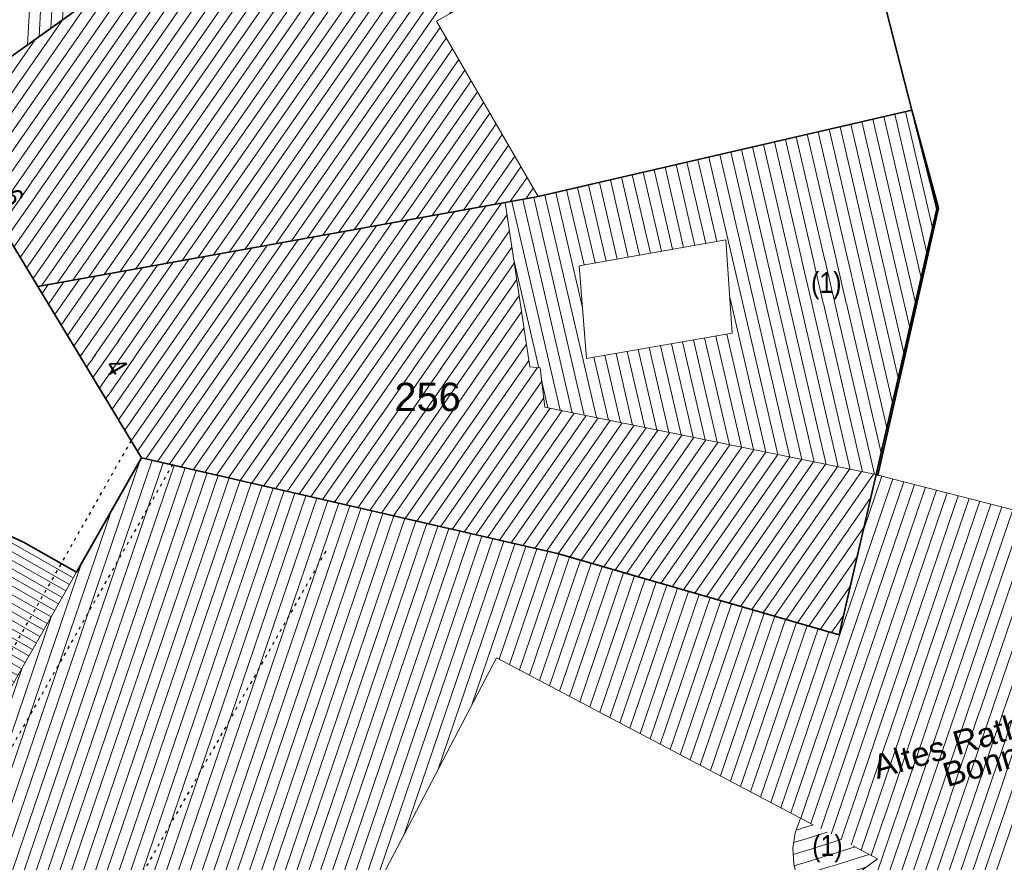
# Model space of a CAD drawing. Header units: metres. Extents: x 32365810 to 32367010, y 5620411 to 5622366.
# Tile 78 of 198: x 32366126 to 32366159, y 5622083 to 5622111. Entities that reach past the tile are written whole.
import ezdxf

# ---------------------------------------------------------------- set-up
doc = ezdxf.new("R2010")
doc.units = ezdxf.units.M
for name, pattern in [('1000.196', [0.225, 0.075, -0.15]), ('1600.1047', [0]), ('1600.1305', [0]), ('1600.2028', [0]), ('1600.2505', [0])]:
    doc.linetypes.add(name, pattern=pattern)
doc.layers.get('0').update_dxf_attribs({"color": 1, "linetype": 'CONTINUOUS'})
for name, color, linetype in [('Ebene 32', 7, 'CONTINUOUS'), ('EFB-_ Dachhöhen Bestandsgebäude (NHN)', 7, 'CONTINUOUS'), ('Flurstücke_Grenzpunkte', 11, 'CONTINUOUS'), ('Gebäude', 31, 'CONTINUOUS'), ('Lagebezeichnungen', 12, 'CONTINUOUS'), ('Siedlungsflächen - Bauwerke u. Einrichtungen', 51, 'CONTINUOUS')]:
    doc.layers.add(name, color=color, linetype=linetype)
doc.styles.add('Flurstücksnummer - K 10 700', font='Arial.ttf')
doc.styles.add('Hausnummern NRW', font='Arial.ttf', dxfattribs={"width": 0.85})
doc.styles.add('Sonstiger Text_ Bezeichnung - N 7 380', font='Arial.ttf')

# ---------------------------------------------------------------- blocks, each defined once
blk = doc.blocks.new('O1014')
at = {"layer": 'Flurstücke_Grenzpunkte', "color": 7, "linetype": '1600.2028', "lineweight": 35}
for p, q in [((32366154.074, 5622113.742), (32366155.543, 5622108.005)), ((32366155.543, 5622108.005), (32366156.436, 5622104.722)), ((32366156.436, 5622104.722), (32366154.412, 5622095.808)), ((32366129.813, 5622096.383), (32366127.638, 5622092.56)), ((32366143.708, 5622093.183), (32366129.813, 5622096.383)), ((32366154.354, 5622095.823), (32366153.246, 5622091.014)), ((32366154.412, 5622095.808), (32366154.354, 5622095.823)), ((32366125.872, 5622093.571), (32366125.485, 5622093.739)), ((32366127.638, 5622092.56), (32366125.872, 5622093.571)), ((32366153.12, 5622090.469), (32366143.708, 5622093.183)), ((32366153.246, 5622091.014), (32366153.12, 5622090.469))]:
    blk.add_line(p, q, dxfattribs=at)
blk = doc.blocks.new('O1226')
at = {"layer": 'Flurstücke_Grenzpunkte', "color": 7, "linetype": '1600.2028', "lineweight": 35}
blk.add_line((32366122.833, 5622107.919), (32366134.363, 5622116.166), dxfattribs=at)
blk = doc.blocks.new('O1826')
at = {"layer": 'Flurstücke_Grenzpunkte', "color": 7, "linetype": '1600.2028', "lineweight": 35}
for p, q in [((32366155.543, 5622108.005), (32366143.064, 5622105.114)), ((32366155.543, 5622108.005), (32366156.387, 5622104.71)), ((32366143.064, 5622105.114), (32366141.966, 5622104.916)), ((32366141.966, 5622104.916), (32366126.349, 5622102.108)), ((32366156.387, 5622104.71), (32366154.354, 5622095.823)), ((32366126.349, 5622102.108), (32366129.813, 5622096.383)), ((32366143.708, 5622093.183), (32366129.813, 5622096.383)), ((32366154.354, 5622095.823), (32366153.246, 5622091.014)), ((32366153.12, 5622090.469), (32366143.708, 5622093.183)), ((32366153.246, 5622091.014), (32366153.12, 5622090.469))]:
    blk.add_line(p, q, dxfattribs=at)
at = {"layer": 'Flurstücke_Grenzpunkte', "color": 7, "lineweight": 18, "insert": (32366139.369, 5622097.932), "char_height": 0.95, "attachment_point": 8, "line_spacing_factor": 0.69, "style": 'Flurstücksnummer - K 10 700', "bg_fill": 2}
blk.add_mtext('256', dxfattribs=at)
blk = doc.blocks.new('O1888')
at = {"layer": 'Flurstücke_Grenzpunkte', "color": 7, "linetype": '1600.2028', "lineweight": 35}
for p, q in [((32366122.833, 5622107.919), (32366134.363, 5622116.166)), ((32366154.074, 5622113.742), (32366155.543, 5622108.005)), ((32366122.833, 5622107.919), (32366126.349, 5622102.108)), ((32366155.543, 5622108.005), (32366143.064, 5622105.114)), ((32366143.064, 5622105.114), (32366141.966, 5622104.916)), ((32366141.966, 5622104.916), (32366126.349, 5622102.108))]:
    blk.add_line(p, q, dxfattribs=at)
blk = doc.blocks.new('O1938')
at = {"layer": 'Flurstücke_Grenzpunkte', "color": 7, "linetype": '1600.2028', "lineweight": 35}
for p, q in [((32366122.833, 5622107.919), (32366126.349, 5622102.108)), ((32366126.349, 5622102.108), (32366129.813, 5622096.383)), ((32366129.813, 5622096.383), (32366127.638, 5622092.56)), ((32366125.872, 5622093.571), (32366125.485, 5622093.739)), ((32366127.638, 5622092.56), (32366125.872, 5622093.571))]:
    blk.add_line(p, q, dxfattribs=at)
blk = doc.blocks.new('O2540')
at = {"layer": 'Gebäude', "color": 7, "linetype": '1600.2505', "lineweight": 18}
for p, q in [((32366155.543, 5622108.005), (32366143.064, 5622105.114)), ((32366156.387, 5622104.71), (32366155.543, 5622108.005)), ((32366143.064, 5622105.114), (32366141.966, 5622104.916)), ((32366141.966, 5622104.916), (32366142.781, 5622099.424)), ((32366154.354, 5622095.823), (32366156.387, 5622104.71)), ((32366149.338, 5622103.666), (32366144.43, 5622102.802)), ((32366149.545, 5622100.548), (32366149.338, 5622103.666)), ((32366144.43, 5622102.802), (32366144.678, 5622099.704)), ((32366144.678, 5622099.704), (32366149.545, 5622100.548)), ((32366142.781, 5622099.424), (32366143.129, 5622099.389)), ((32366143.129, 5622099.389), (32366143.285, 5622098.079)), ((32366143.285, 5622098.079), (32366154.354, 5622095.823))]:
    blk.add_line(p, q, dxfattribs=at)
at = {"layer": 'Ebene 32', "color": 7, "lineweight": 18, "insert": (32366152.689, 5622101.679), "char_height": 0.7, "attachment_point": 8, "line_spacing_factor": 0.69, "style": 'Hausnummern NRW', "bg_fill": 2}
blk.add_mtext('(1)', dxfattribs=at)
blk = doc.blocks.new('O2545')
at = {"layer": 'Gebäude', "color": 7, "linetype": '1600.2505', "lineweight": 18}
for p, q in [((32366129.813, 5622096.383), (32366127.638, 5622092.56)), ((32366143.708, 5622093.183), (32366129.813, 5622096.383)), ((32366154.354, 5622095.823), (32366153.246, 5622091.014)), ((32366154.412, 5622095.808), (32366154.354, 5622095.823)), ((32366161.21, 5622094.059), (32366154.412, 5622095.808)), ((32366153.12, 5622090.469), (32366143.708, 5622093.183)), ((32366127.638, 5622092.56), (32366119.024, 5622077.419)), ((32366153.246, 5622091.014), (32366153.12, 5622090.469)), ((32366141.671, 5622089.701), (32366136.611, 5622080.015)), ((32366151.826, 5622084.345), (32366141.671, 5622089.701)), ((32366154.398, 5622082.988), (32366151.826, 5622084.345)), ((32366152.268, 5622081.418), (32366154.398, 5622082.988))]:
    blk.add_line(p, q, dxfattribs=at)
at = {"layer": 'Gebäude', "color": 7, "lineweight": 18, "insert": (32366157.739805, 5622086.568325), "char_height": 0.8, "attachment_point": 5, "rotation": 16.5125223, "line_spacing_factor": 0.69, "style": 'Sonstiger Text_ Bezeichnung - N 7 380', "bg_fill": 2}
blk.add_mtext('Altes Rathaus\\PBonn', dxfattribs=at)
blk = doc.blocks.new('O2635')
at = {"layer": 'Gebäude', "color": 7, "linetype": '1600.2505', "lineweight": 18}
blk.add_line((32366122.833, 5622107.919), (32366134.363, 5622116.166), dxfattribs=at)
blk = doc.blocks.new('O2810')
at = {"layer": 'Gebäude', "color": 7, "linetype": '1600.2505', "lineweight": 18}
for p, q in [((32366151.826, 5622084.345), (32366151.65, 5622083.853)), ((32366154.398, 5622082.988), (32366151.826, 5622084.345)), ((32366151.65, 5622083.853), (32366151.574, 5622083.336)), ((32366151.574, 5622083.336), (32366151.601, 5622082.814)), ((32366151.601, 5622082.814), (32366151.729, 5622082.308)), ((32366152.268, 5622081.418), (32366154.398, 5622082.988)), ((32366151.729, 5622082.308), (32366151.955, 5622081.836)), ((32366151.955, 5622081.836), (32366152.268, 5622081.418))]:
    blk.add_line(p, q, dxfattribs=at)
at = {"layer": 'Ebene 32', "color": 7, "lineweight": 18, "insert": (32366152.727, 5622082.867), "char_height": 0.7, "attachment_point": 8, "line_spacing_factor": 0.69, "style": 'Hausnummern NRW', "bg_fill": 2}
blk.add_mtext('(1)', dxfattribs=at)
blk = doc.blocks.new('O2835')
at = {"layer": 'Gebäude', "color": 7, "linetype": '1600.2505', "lineweight": 18}
for p, q in [((32366137.765, 5622117.986), (32366144.617, 5622121.416)), ((32366144.617, 5622121.416), (32366145.278, 5622120.276)), ((32366147.898, 5622115.769), (32366145.278, 5622120.276)), ((32366134.363, 5622116.166), (32366137.765, 5622117.986)), ((32366122.833, 5622107.919), (32366134.363, 5622116.166)), ((32366141.732, 5622112.288), (32366147.898, 5622115.769)), ((32366139.667, 5622110.973), (32366141.781, 5622112.168)), ((32366141.781, 5622112.168), (32366141.732, 5622112.288)), ((32366143.064, 5622105.114), (32366139.667, 5622110.973)), ((32366122.833, 5622107.919), (32366126.349, 5622102.108)), ((32366143.064, 5622105.114), (32366141.966, 5622104.916)), ((32366126.349, 5622102.108), (32366141.966, 5622104.916))]:
    blk.add_line(p, q, dxfattribs=at)
at = {"layer": 'Lagebezeichnungen', "color": 7, "lineweight": 18, "insert": (32366125.204, 5622104.895), "char_height": 0.7, "attachment_point": 8, "rotation": 301.16, "line_spacing_factor": 0.69, "style": 'Hausnummern NRW', "bg_fill": 2}
blk.add_mtext('6', dxfattribs=at)
blk = doc.blocks.new('O3230')
at = {"layer": 'Gebäude', "color": 7, "linetype": '1600.2505', "lineweight": 18}
for p, q in [((32366126.349, 5622102.108), (32366141.966, 5622104.916)), ((32366141.966, 5622104.916), (32366142.781, 5622099.424)), ((32366126.349, 5622102.108), (32366129.813, 5622096.383)), ((32366142.781, 5622099.424), (32366143.129, 5622099.389)), ((32366143.129, 5622099.389), (32366143.285, 5622098.079)), ((32366143.285, 5622098.079), (32366154.354, 5622095.823)), ((32366143.708, 5622093.183), (32366129.813, 5622096.383)), ((32366154.354, 5622095.823), (32366153.246, 5622091.014)), ((32366153.12, 5622090.469), (32366143.708, 5622093.183)), ((32366153.246, 5622091.014), (32366153.12, 5622090.469))]:
    blk.add_line(p, q, dxfattribs=at)
at = {"layer": 'Lagebezeichnungen', "color": 7, "lineweight": 18, "insert": (32366128.677, 5622099.251), "char_height": 0.7, "attachment_point": 8, "rotation": 301.16, "line_spacing_factor": 0.69, "style": 'Hausnummern NRW', "bg_fill": 2}
blk.add_mtext('4', dxfattribs=at)
blk = doc.blocks.new('O3550')
at = {"layer": 'Siedlungsflächen - Bauwerke u. Einrichtungen', "color": 7, "linetype": '1600.1305', "lineweight": 18}
for p, q in [((32366124.242, 5622093.689), (32366123.87, 5622093.491)), ((32366124.649, 5622093.8), (32366124.242, 5622093.689)), ((32366125.071, 5622093.817), (32366124.649, 5622093.8)), ((32366125.485, 5622093.739), (32366125.071, 5622093.817)), ((32366125.872, 5622093.571), (32366125.485, 5622093.739)), ((32366123.87, 5622093.491), (32366123.552, 5622093.214)), ((32366127.638, 5622092.56), (32366125.872, 5622093.571)), ((32366123.552, 5622093.214), (32366123.303, 5622092.874)), ((32366123.303, 5622092.874), (32366116.498, 5622080.855)), ((32366119.024, 5622077.419), (32366127.638, 5622092.56)), ((32366116.498, 5622080.855), (32366116.355, 5622080.465)), ((32366116.355, 5622080.465), (32366116.302, 5622080.053)), ((32366116.302, 5622080.053), (32366116.342, 5622079.64)), ((32366116.342, 5622079.64), (32366116.472, 5622079.245)), ((32366116.472, 5622079.245), (32366116.687, 5622078.89)), ((32366116.687, 5622078.89), (32366116.976, 5622078.591)), ((32366116.976, 5622078.591), (32366117.323, 5622078.363)), ((32366117.323, 5622078.363), (32366119.024, 5622077.419))]:
    blk.add_line(p, q, dxfattribs=at)
blk = doc.blocks.new('*X1196')
at = {"color": 253, "linetype": '1600.1047', "lineweight": 18, "true_color": 0xb2b2b2}
for p, q in [((32366155.858398, 5622102.399283), (32366154.609791, 5622107.788804)), ((32366156.049647, 5622103.235303), (32366154.975115, 5622107.873439)), ((32366156.240895, 5622104.071322), (32366155.34044, 5622107.958073)), ((32366155.093403, 5622099.055204), (32366153.148493, 5622107.450266)), ((32366155.284651, 5622099.891224), (32366153.513817, 5622107.534901)), ((32366155.4759, 5622100.727244), (32366153.879142, 5622107.619535)), ((32366155.667149, 5622101.563263), (32366154.244466, 5622107.70417)), ((32366154.299936, 5622095.834019), (32366151.687195, 5622107.111729)), ((32366154.519656, 5622096.547145), (32366152.052519, 5622107.196363)), ((32366154.710905, 5622097.383165), (32366152.417844, 5622107.280998)), ((32366154.902154, 5622098.219184), (32366152.783168, 5622107.365632)), ((32366152.683902, 5622096.163387), (32366150.225896, 5622106.773191)), ((32366153.087911, 5622096.081045), (32366150.591221, 5622106.857825)), ((32366153.491919, 5622095.998703), (32366150.956546, 5622106.94246)), ((32366153.895928, 5622095.916361), (32366151.32187, 5622107.027094)), ((32366151.067869, 5622096.492754), (32366148.764598, 5622106.434653)), ((32366151.471877, 5622096.410413), (32366149.129923, 5622106.519288)), ((32366151.875886, 5622096.328071), (32366149.495247, 5622106.603922)), ((32366152.279894, 5622096.245729), (32366149.860572, 5622106.688556)), ((32366147.923962, 5622103.417074), (32366147.3033, 5622106.096115)), ((32366148.29381, 5622103.482182), (32366147.668625, 5622106.18075)), ((32366148.663659, 5622103.54729), (32366148.033949, 5622106.265384)), ((32366149.033507, 5622103.612397), (32366148.399274, 5622106.350019)), ((32366146.444569, 5622103.156643), (32366145.842002, 5622105.757578)), ((32366146.814417, 5622103.221751), (32366146.207327, 5622105.842212)), ((32366147.184265, 5622103.286858), (32366146.572651, 5622105.926846)), ((32366147.554114, 5622103.351966), (32366146.937976, 5622106.011481)), ((32366144.965175, 5622102.896212), (32366144.380704, 5622105.41904)), ((32366145.335024, 5622102.96132), (32366144.746029, 5622105.503674)), ((32366145.704872, 5622103.026427), (32366145.111353, 5622105.588309)), ((32366146.07472, 5622103.091535), (32366145.476678, 5622105.672943)), ((32366144.603733, 5622097.810226), (32366142.917755, 5622105.087628)), ((32366145.007742, 5622097.727884), (32366143.28473, 5622105.165136)), ((32366144.542385, 5622101.398093), (32366143.650055, 5622105.249771)), ((32366144.595327, 5622102.831104), (32366144.015379, 5622105.334405)), ((32366143.795716, 5622097.97491), (32366142.178764, 5622104.954367)), ((32366144.199725, 5622097.892568), (32366142.548259, 5622105.020998)), ((32366143.082084, 5622099.393719), (32366142.256966, 5622102.955283)), ((32366150.66386, 5622096.575096), (32366149.465292, 5622101.74863)), ((32366150.259852, 5622096.657438), (32366149.365716, 5622100.51691)), ((32366148.239809, 5622097.069148), (32366147.515393, 5622100.19604)), ((32366148.643818, 5622096.986806), (32366147.885457, 5622100.260214)), ((32366149.047826, 5622096.904464), (32366148.255522, 5622100.324388)), ((32366149.451835, 5622096.822122), (32366148.625587, 5622100.388562)), ((32366149.855843, 5622096.73978), (32366148.995651, 5622100.452736)), ((32366146.219767, 5622097.480858), (32366145.665069, 5622099.87517)), ((32366146.623775, 5622097.398516), (32366146.035134, 5622099.939344)), ((32366147.027784, 5622097.316174), (32366146.405199, 5622100.003518)), ((32366147.431792, 5622097.233832), (32366146.775263, 5622100.067692)), ((32366147.835801, 5622097.15149), (32366147.145328, 5622100.131866)), ((32366145.41175, 5622097.645542), (32366144.92494, 5622099.746823)), ((32366145.815759, 5622097.5632), (32366145.295005, 5622099.810996)), ((32366143.391708, 5622098.057252), (32366143.177466, 5622098.982012))]:
    blk.add_line(p, q, dxfattribs=at)
blk = doc.blocks.new('*X1198')
at = {"color": 253, "linetype": '1600.1047', "lineweight": 18, "true_color": 0xb2b2b2}
for p, q in [((32366121.080984, 5622070.800679), (32366129.769171, 5622096.305962)), ((32366121.409412, 5622070.601845), (32366130.164035, 5622096.302157)), ((32366121.737841, 5622070.403012), (32366130.531377, 5622096.217559)), ((32366122.06627, 5622070.204179), (32366130.898719, 5622096.13296)), ((32366122.394699, 5622070.005346), (32366131.266062, 5622096.048362)), ((32366122.723128, 5622069.806513), (32366131.633404, 5622095.963763)), ((32366123.051557, 5622069.607679), (32366132.000746, 5622095.879165)), ((32366123.379986, 5622069.408846), (32366132.368088, 5622095.794567)), ((32366123.708415, 5622069.210013), (32366132.73543, 5622095.709968)), ((32366124.036844, 5622069.01118), (32366133.102772, 5622095.62537)), ((32366151.167336, 5622084.692396), (32366154.910129, 5622095.679841)), ((32366151.503161, 5622084.515273), (32366155.274367, 5622095.586129)), ((32366153.91775, 5622093.929564), (32366154.545891, 5622095.773552)), ((32366124.365273, 5622068.812346), (32366133.470115, 5622095.540771)), ((32366124.693702, 5622068.613513), (32366133.837457, 5622095.456173)), ((32366125.022131, 5622068.41468), (32366134.204799, 5622095.371575)), ((32366125.35056, 5622068.215847), (32366134.572141, 5622095.286976)), ((32366151.838985, 5622084.338149), (32366155.638604, 5622095.492417)), ((32366152.174792, 5622084.160976), (32366156.002842, 5622095.398706)), ((32366152.510599, 5622083.983802), (32366156.36708, 5622095.304994)), ((32366155.007594, 5622072.706395), (32366162.761169, 5622095.468006)), ((32366125.678989, 5622068.017013), (32366134.939483, 5622095.202378)), ((32366126.007418, 5622067.81818), (32366135.306826, 5622095.117779)), ((32366126.335847, 5622067.619347), (32366135.674168, 5622095.033181)), ((32366126.664275, 5622067.420514), (32366136.04151, 5622094.948582)), ((32366152.846406, 5622083.806629), (32366156.731318, 5622095.211282)), ((32366153.182213, 5622083.629455), (32366157.095556, 5622095.117571)), ((32366153.518021, 5622083.452281), (32366157.459794, 5622095.023859)), ((32366153.853828, 5622083.275108), (32366157.824031, 5622094.930147)), ((32366154.477351, 5622072.312778), (32366162.187504, 5622094.946917)), ((32366120.752555, 5622070.999512), (32366128.781861, 5622094.570566)), ((32366126.992704, 5622067.22168), (32366136.408852, 5622094.863984)), ((32366127.321133, 5622067.022847), (32366136.776194, 5622094.779386)), ((32366127.649562, 5622066.824014), (32366137.143537, 5622094.694787)), ((32366127.977991, 5622066.625181), (32366137.510879, 5622094.610189)), ((32366149.704377, 5622068.767908), (32366158.552507, 5622094.742724)), ((32366150.23473, 5622069.161849), (32366158.916745, 5622094.649012)), ((32366154.189635, 5622083.097934), (32366158.188269, 5622094.836436)), ((32366128.30642, 5622066.426348), (32366137.878221, 5622094.52559)), ((32366128.634849, 5622066.227514), (32366138.245563, 5622094.440992)), ((32366128.963278, 5622066.028681), (32366138.612905, 5622094.356393)), ((32366129.291707, 5622065.829848), (32366138.980248, 5622094.271795)), ((32366150.765083, 5622069.555789), (32366159.280983, 5622094.555301)), ((32366151.295436, 5622069.94973), (32366159.645221, 5622094.461589)), ((32366151.825789, 5622070.343671), (32366160.009458, 5622094.367877)), ((32366152.356142, 5622070.737611), (32366160.373696, 5622094.274166)), ((32366153.947108, 5622071.919161), (32366161.613839, 5622094.425827)), ((32366129.620136, 5622065.631015), (32366139.34759, 5622094.187197)), ((32366129.948565, 5622065.432181), (32366139.714932, 5622094.102598)), ((32366130.276994, 5622065.233348), (32366140.082274, 5622094.018)), ((32366130.605423, 5622065.034515), (32366140.449616, 5622093.933401)), ((32366152.886495, 5622071.131552), (32366160.737934, 5622094.180454)), ((32366153.416848, 5622071.525493), (32366161.102172, 5622094.086742)), ((32366130.933852, 5622064.835682), (32366140.816959, 5622093.848803)), ((32366131.262281, 5622064.636848), (32366141.184301, 5622093.764205)), ((32366137.432699, 5622081.587919), (32366141.551643, 5622093.679606)), ((32366138.571312, 5622083.767487), (32366141.918985, 5622093.595008)), ((32366139.709926, 5622085.947055), (32366142.286327, 5622093.510409)), ((32366140.84854, 5622088.126623), (32366142.653669, 5622093.425811)), ((32366141.764247, 5622089.651819), (32366143.021012, 5622093.341212)), ((32366142.100072, 5622089.474697), (32366143.388354, 5622093.256614)), ((32366142.435896, 5622089.297575), (32366143.754837, 5622093.169494)), ((32366142.771721, 5622089.120452), (32366144.115564, 5622093.065477)), ((32366143.107545, 5622088.94333), (32366144.476292, 5622092.961459)), ((32366120.424126, 5622071.198345), (32366127.794551, 5622092.835171)), ((32366143.44337, 5622088.766208), (32366144.837019, 5622092.857441)), ((32366143.779195, 5622088.589086), (32366145.197746, 5622092.753424)), ((32366144.115019, 5622088.411963), (32366145.558473, 5622092.649406)), ((32366144.450844, 5622088.234841), (32366145.9192, 5622092.545389)), ((32366144.786669, 5622088.057719), (32366146.279927, 5622092.441371)), ((32366145.122493, 5622087.880597), (32366146.640655, 5622092.337353)), ((32366145.458318, 5622087.703474), (32366147.001382, 5622092.233336)), ((32366145.794142, 5622087.526352), (32366147.362109, 5622092.129318)), ((32366146.129967, 5622087.34923), (32366147.722836, 5622092.025301)), ((32366146.465792, 5622087.172107), (32366148.083563, 5622091.921283)), ((32366146.801616, 5622086.994985), (32366148.444291, 5622091.817266)), ((32366147.137441, 5622086.817863), (32366148.805018, 5622091.713248)), ((32366147.473265, 5622086.640741), (32366149.165745, 5622091.60923)), ((32366147.80909, 5622086.463618), (32366149.526472, 5622091.505213)), ((32366148.144915, 5622086.286496), (32366149.887199, 5622091.401195)), ((32366148.480739, 5622086.109374), (32366150.247927, 5622091.297178)), ((32366120.095697, 5622071.397178), (32366126.807228, 5622091.099736)), ((32366148.816564, 5622085.932252), (32366150.608654, 5622091.19316)), ((32366149.152389, 5622085.755129), (32366150.969381, 5622091.089142)), ((32366149.488213, 5622085.578007), (32366151.330108, 5622090.985125)), ((32366149.824038, 5622085.400885), (32366151.690835, 5622090.881107)), ((32366150.159862, 5622085.223762), (32366152.051563, 5622090.77709)), ((32366150.495687, 5622085.04664), (32366152.41229, 5622090.673072)), ((32366150.831512, 5622084.869518), (32366152.773017, 5622090.569054)), ((32366119.767268, 5622071.596012), (32366125.819903, 5622089.364294))]:
    blk.add_line(p, q, dxfattribs=at)
blk = doc.blocks.new('*X1224')
at = {"color": 253, "linetype": '1600.1047', "lineweight": 18, "true_color": 0xb2b2b2}
for p, q in [((32366127.174608, 5622111.024398), (32366129.483661, 5622153.2099)), ((32366126.39288, 5622110.465256), (32366128.713955, 5622152.870388)), ((32366126.783744, 5622110.744827), (32366129.098808, 5622153.040144)), ((32366126.002016, 5622110.185685), (32366128.329102, 5622152.700632))]:
    blk.add_line(p, q, dxfattribs=at)
blk = doc.blocks.new('*X1276')
at = {"color": 253, "linetype": '1600.1047', "lineweight": 18, "true_color": 0xb2b2b2}
for p, q in [((32366151.683503, 5622083.946656), (32366152.24935, 5622084.121639)), ((32366151.602378, 5622083.529047), (32366152.718398, 5622083.874166)), ((32366151.584602, 5622083.131029), (32366153.187446, 5622083.626694)), ((32366151.617522, 5622082.748688), (32366153.656495, 5622083.379222)), ((32366151.709612, 5622082.384644), (32366154.125543, 5622083.13175)), ((32366151.858239, 5622082.038085), (32366154.013478, 5622082.704573)), ((32366152.052594, 5622081.705666), (32366153.096047, 5622082.028344))]:
    blk.add_line(p, q, dxfattribs=at)
blk = doc.blocks.new('*X1285')
at = {"color": 253, "linetype": '1600.1047', "lineweight": 18, "true_color": 0xb2b2b2}
for p, q in [((32366131.693591, 5622103.068979), (32366144.358303, 5622121.2865)), ((32366131.171632, 5622102.975129), (32366143.657817, 5622120.935849)), ((32366132.21555, 5622103.162829), (32366144.747991, 5622121.190086)), ((32366130.649673, 5622102.881278), (32366142.957331, 5622120.585197)), ((32366132.737509, 5622103.25668), (32366144.955685, 5622120.831883)), ((32366130.127714, 5622102.787428), (32366142.256845, 5622120.234545)), ((32366133.259468, 5622103.35053), (32366145.16338, 5622120.473681)), ((32366133.781426, 5622103.44438), (32366145.371205, 5622120.115666)), ((32366129.605755, 5622102.693578), (32366141.55636, 5622119.883893)), ((32366134.303385, 5622103.538231), (32366145.579191, 5622119.757883)), ((32366129.083796, 5622102.599727), (32366140.855874, 5622119.533241)), ((32366140.098133, 5622111.216711), (32366145.787177, 5622119.4001)), ((32366128.561838, 5622102.505877), (32366140.155388, 5622119.18259)), ((32366140.85052, 5622111.642019), (32366145.995162, 5622119.042316)), ((32366128.039879, 5622102.412027), (32366139.454903, 5622118.831938)), ((32366141.772025, 5622112.310596), (32366146.203148, 5622118.684533)), ((32366127.51792, 5622102.318177), (32366138.754417, 5622118.481286)), ((32366142.523782, 5622112.734999), (32366146.411134, 5622118.32675)), ((32366126.995961, 5622102.224326), (32366138.053931, 5622118.130634)), ((32366143.275539, 5622113.159401), (32366146.61912, 5622117.968966)), ((32366126.474002, 5622102.130476), (32366137.337777, 5622117.757445)), ((32366144.027296, 5622113.583803), (32366146.827106, 5622117.611183)), ((32366126.18737, 5622102.375131), (32366136.610623, 5622117.368432)), ((32366125.974843, 5622102.726381), (32366135.88347, 5622116.97942)), ((32366144.779052, 5622114.008206), (32366147.035092, 5622117.2534)), ((32366145.530809, 5622114.432608), (32366147.243078, 5622116.895616)), ((32366125.762315, 5622103.077632), (32366135.156316, 5622116.590408)), ((32366146.282566, 5622114.857011), (32366147.451063, 5622116.537833)), ((32366125.549788, 5622103.428882), (32366134.429162, 5622116.201396)), ((32366147.034322, 5622115.281413), (32366147.659049, 5622116.18005)), ((32366147.786079, 5622115.705815), (32366147.867035, 5622115.822266)), ((32366125.33726, 5622103.780133), (32366133.537228, 5622115.575354)), ((32366125.124733, 5622104.131384), (32366132.628799, 5622114.925587)), ((32366124.912205, 5622104.482634), (32366131.72037, 5622114.275821)), ((32366124.699678, 5622104.833885), (32366130.811941, 5622113.626054)), ((32366124.487151, 5622105.185135), (32366129.903513, 5622112.976287)), ((32366124.274623, 5622105.536386), (32366128.995084, 5622112.32652)), ((32366141.602906, 5622112.067327), (32366141.740998, 5622112.265965)), ((32366124.062096, 5622105.887636), (32366128.086655, 5622111.676753)), ((32366123.849568, 5622106.238887), (32366127.178226, 5622111.026986)), ((32366134.825344, 5622103.632081), (32366139.78601, 5622110.767737)), ((32366123.637041, 5622106.590137), (32366126.269798, 5622110.377219)), ((32366135.347303, 5622103.725931), (32366139.993698, 5622110.409526)), ((32366135.869262, 5622103.819782), (32366140.201386, 5622110.051314)), ((32366123.424513, 5622106.941388), (32366125.361369, 5622109.727453)), ((32366136.391221, 5622103.913632), (32366140.409074, 5622109.693102)), ((32366123.211986, 5622107.292638), (32366124.45294, 5622109.077686)), ((32366136.91318, 5622104.007482), (32366140.616762, 5622109.334891)), ((32366137.435139, 5622104.101333), (32366140.82445, 5622108.976679)), ((32366122.999459, 5622107.643889), (32366123.544511, 5622108.427919)), ((32366137.957098, 5622104.195183), (32366141.032139, 5622108.618468)), ((32366138.479056, 5622104.289033), (32366141.239827, 5622108.260256)), ((32366139.001015, 5622104.382884), (32366141.447515, 5622107.902044)), ((32366139.522974, 5622104.476734), (32366141.655203, 5622107.543833)), ((32366140.044933, 5622104.570584), (32366141.862891, 5622107.185621)), ((32366140.566892, 5622104.664435), (32366142.070579, 5622106.82741)), ((32366141.088851, 5622104.758285), (32366142.278267, 5622106.469198)), ((32366141.61081, 5622104.852135), (32366142.485955, 5622106.110986)), ((32366142.132838, 5622104.946086), (32366142.693644, 5622105.752775)), ((32366142.655014, 5622105.040248), (32366142.901332, 5622105.394563))]:
    blk.add_line(p, q, dxfattribs=at)
blk = doc.blocks.new('*X1398')
at = {"color": 253, "linetype": '1600.1047', "lineweight": 18, "true_color": 0xb2b2b2}
for p, q in [((32366134.681886, 5622095.261702), (32366141.311711, 5622104.798356)), ((32366135.075571, 5622095.171037), (32366141.83367, 5622104.892207)), ((32366133.500832, 5622095.533697), (32366139.745835, 5622104.516805)), ((32366133.894517, 5622095.443032), (32366140.267794, 5622104.610656)), ((32366134.288202, 5622095.352367), (32366140.789753, 5622104.704506)), ((32366135.469256, 5622095.080372), (32366142.025973, 5622104.511864)), ((32366131.926092, 5622095.896358), (32366137.657999, 5622104.141404)), ((32366132.319777, 5622095.805693), (32366138.179958, 5622104.235254)), ((32366132.713462, 5622095.715027), (32366138.701917, 5622104.329105)), ((32366133.107147, 5622095.624362), (32366139.223876, 5622104.422955)), ((32366130.745038, 5622096.168353), (32366136.092123, 5622103.859853)), ((32366131.138723, 5622096.077688), (32366136.614081, 5622103.953703)), ((32366131.532407, 5622095.987023), (32366137.13604, 5622104.047554)), ((32366135.862941, 5622094.989707), (32366142.106314, 5622103.97047)), ((32366129.466041, 5622096.956424), (32366134.004287, 5622103.484452)), ((32366129.67857, 5622096.605175), (32366134.526246, 5622103.578302)), ((32366129.957668, 5622096.349683), (32366135.048205, 5622103.672152)), ((32366130.351353, 5622096.259018), (32366135.570164, 5622103.766003)), ((32366128.828455, 5622098.01017), (32366132.43841, 5622103.202901)), ((32366129.040984, 5622097.658921), (32366132.960369, 5622103.296751)), ((32366129.253512, 5622097.307673), (32366133.482328, 5622103.390601)), ((32366136.256626, 5622094.899042), (32366142.186656, 5622103.429077)), ((32366127.978341, 5622099.415166), (32366130.350575, 5622102.827499)), ((32366128.19087, 5622099.063917), (32366130.872534, 5622102.92135)), ((32366128.403398, 5622098.712668), (32366131.394493, 5622103.0152)), ((32366128.615927, 5622098.361419), (32366131.916451, 5622103.10905)), ((32366136.650311, 5622094.808376), (32366142.266997, 5622102.887684)), ((32366127.340755, 5622100.468913), (32366128.784698, 5622102.545948)), ((32366127.553284, 5622100.117664), (32366129.306657, 5622102.639799)), ((32366127.765812, 5622099.766415), (32366129.828616, 5622102.733649)), ((32366126.490641, 5622101.873908), (32366126.696863, 5622102.170547)), ((32366126.703169, 5622101.522659), (32366127.218821, 5622102.264397)), ((32366126.915698, 5622101.17141), (32366127.74078, 5622102.358248)), ((32366127.128227, 5622100.820161), (32366128.262739, 5622102.452098)), ((32366137.043996, 5622094.717711), (32366142.347339, 5622102.346291)), ((32366137.437681, 5622094.627046), (32366142.42768, 5622101.804898)), ((32366137.831365, 5622094.536381), (32366142.508022, 5622101.263505)), ((32366138.22505, 5622094.445716), (32366142.588363, 5622100.722112)), ((32366138.618735, 5622094.355051), (32366142.668705, 5622100.180719)), ((32366139.01242, 5622094.264386), (32366142.749046, 5622099.639326)), ((32366139.406105, 5622094.173721), (32366143.038092, 5622099.398143)), ((32366139.79979, 5622094.083056), (32366143.181568, 5622098.947565)), ((32366140.193475, 5622093.992391), (32366143.24836, 5622098.386682)), ((32366140.587159, 5622093.901725), (32366143.465588, 5622098.042194)), ((32366140.980844, 5622093.81106), (32366143.865623, 5622097.960662)), ((32366141.374529, 5622093.720395), (32366144.265657, 5622097.87913)), ((32366141.768214, 5622093.62973), (32366144.665691, 5622097.797598)), ((32366142.161899, 5622093.539065), (32366145.065725, 5622097.716066)), ((32366142.555584, 5622093.4484), (32366145.465759, 5622097.634534)), ((32366142.949269, 5622093.357735), (32366145.865793, 5622097.553002)), ((32366143.342954, 5622093.26707), (32366146.265828, 5622097.47147)), ((32366143.735676, 5622093.17502), (32366146.665862, 5622097.389938)), ((32366144.116124, 5622093.065315), (32366147.065896, 5622097.308406)), ((32366144.496573, 5622092.955611), (32366147.46593, 5622097.226874)), ((32366144.877022, 5622092.845906), (32366147.865964, 5622097.145342)), ((32366145.257471, 5622092.736202), (32366148.265999, 5622097.06381)), ((32366145.63792, 5622092.626497), (32366148.666033, 5622096.982279)), ((32366146.018369, 5622092.516793), (32366149.066067, 5622096.900747)), ((32366146.398817, 5622092.407089), (32366149.466101, 5622096.819215)), ((32366146.779266, 5622092.297384), (32366149.866135, 5622096.737683)), ((32366147.159715, 5622092.18768), (32366150.266169, 5622096.656151)), ((32366147.540164, 5622092.077975), (32366150.666204, 5622096.574619)), ((32366147.920613, 5622091.968271), (32366151.066238, 5622096.493087)), ((32366148.301062, 5622091.858566), (32366151.466272, 5622096.411555)), ((32366148.68151, 5622091.748862), (32366151.866306, 5622096.330023)), ((32366149.061959, 5622091.639158), (32366152.26634, 5622096.248491)), ((32366149.442408, 5622091.529453), (32366152.666375, 5622096.166959)), ((32366149.822857, 5622091.419749), (32366153.066409, 5622096.085427)), ((32366150.203306, 5622091.310044), (32366153.466443, 5622096.003895)), ((32366150.583755, 5622091.20034), (32366153.866477, 5622095.922363)), ((32366150.964203, 5622091.090635), (32366154.266511, 5622095.840831)), ((32366151.344652, 5622090.980931), (32366154.177117, 5622095.055282)), ((32366151.725101, 5622090.871226), (32366153.95072, 5622094.072662)), ((32366152.10555, 5622090.761522), (32366153.724323, 5622093.090041)), ((32366152.485999, 5622090.651818), (32366153.497926, 5622092.107421)), ((32366152.866448, 5622090.542113), (32366153.271529, 5622091.124801))]:
    blk.add_line(p, q, dxfattribs=at)
blk = doc.blocks.new('*X1414')
at = {"color": 253, "linetype": '1600.1047', "lineweight": 18, "true_color": 0xb2b2b2}
for p, q in [((32366127.283204, 5622091.936368), (32366124.221614, 5622093.678149)), ((32366127.406827, 5622092.153664), (32366124.557073, 5622093.774929)), ((32366127.530451, 5622092.370959), (32366124.994136, 5622093.813904)), ((32366127.035957, 5622091.501778), (32366123.739398, 5622093.377236)), ((32366127.159581, 5622091.719073), (32366123.960414, 5622093.539124)), ((32366126.78871, 5622091.067187), (32366123.394118, 5622092.998418)), ((32366126.912334, 5622091.284482), (32366123.54281, 5622093.201451)), ((32366126.665087, 5622090.849892), (32366123.255306, 5622092.789763)), ((32366126.41784, 5622090.415301), (32366123.008958, 5622092.354662)), ((32366126.541464, 5622090.632596), (32366123.132132, 5622092.572213)), ((32366126.294217, 5622090.198006), (32366122.885783, 5622092.137111)), ((32366126.04697, 5622089.763415), (32366122.639434, 5622091.70201)), ((32366126.170593, 5622089.98071), (32366122.762609, 5622091.91956)), ((32366125.923347, 5622089.54612), (32366122.51626, 5622091.484459)), ((32366125.6761, 5622089.111529), (32366122.269911, 5622091.049357)), ((32366125.799723, 5622089.328824), (32366122.393086, 5622091.266908)), ((32366125.428853, 5622088.676938), (32366122.023562, 5622090.614256)), ((32366125.552476, 5622088.894234), (32366122.146737, 5622090.831807)), ((32366125.30523, 5622088.459643), (32366121.900388, 5622090.396705)), ((32366125.057983, 5622088.025052), (32366121.654039, 5622089.961604)), ((32366125.181606, 5622088.242348), (32366121.777214, 5622090.179154)), ((32366124.93436, 5622087.807757), (32366121.530865, 5622089.744053)), ((32366124.687113, 5622087.373167), (32366121.284516, 5622089.308951)), ((32366124.810736, 5622087.590462), (32366121.407691, 5622089.526502)), ((32366124.563489, 5622087.155871), (32366121.161342, 5622089.0914)), ((32366124.316243, 5622086.721281), (32366120.914993, 5622088.656299)), ((32366124.439866, 5622086.938576), (32366121.038167, 5622088.87385)), ((32366124.192619, 5622086.503985), (32366120.791819, 5622088.438748)), ((32366123.945372, 5622086.069395), (32366120.54547, 5622088.003647)), ((32366124.068996, 5622086.28669), (32366120.668644, 5622088.221197)), ((32366123.821749, 5622085.852099), (32366120.422295, 5622087.786096)), ((32366123.574502, 5622085.417509), (32366120.175947, 5622087.350994)), ((32366123.698126, 5622085.634804), (32366120.299121, 5622087.568545)), ((32366123.450879, 5622085.200213), (32366120.052772, 5622087.133444)), ((32366123.203632, 5622084.765623), (32366119.806423, 5622086.698342)), ((32366123.327255, 5622084.982918), (32366119.929598, 5622086.915893)), ((32366123.080009, 5622084.548327), (32366119.683249, 5622086.480791)), ((32366122.832762, 5622084.113737), (32366119.4369, 5622086.04569)), ((32366122.956385, 5622084.331032), (32366119.560075, 5622086.26324)), ((32366122.709138, 5622083.896441), (32366119.313726, 5622085.828139)), ((32366122.461892, 5622083.461851), (32366119.067377, 5622085.393037)), ((32366122.585515, 5622083.679146), (32366119.190552, 5622085.610588)), ((32366122.338268, 5622083.244555), (32366118.944203, 5622085.175487)), ((32366122.091021, 5622082.809965), (32366118.697854, 5622084.740385)), ((32366122.214645, 5622083.02726), (32366118.821028, 5622084.957936)), ((32366121.967398, 5622082.592669), (32366118.57468, 5622084.522834)), ((32366121.720151, 5622082.158079), (32366118.328331, 5622084.087733)), ((32366121.843775, 5622082.375374), (32366118.451505, 5622084.305284)), ((32366121.596528, 5622081.940784), (32366118.205156, 5622083.870182)), ((32366121.349281, 5622081.506193), (32366117.958808, 5622083.435081)), ((32366121.472904, 5622081.723488), (32366118.081982, 5622083.652631)), ((32366121.225658, 5622081.288898), (32366117.835633, 5622083.21753)), ((32366120.978411, 5622080.854307), (32366117.589285, 5622082.782428)), ((32366121.102034, 5622081.071602), (32366117.712459, 5622082.999979)), ((32366120.854787, 5622080.637012), (32366117.46611, 5622082.564877)), ((32366120.607541, 5622080.202421), (32366117.219761, 5622082.129776)), ((32366120.731164, 5622080.419716), (32366117.342936, 5622082.347327)), ((32366120.483917, 5622079.985126), (32366117.096587, 5622081.912225)), ((32366120.23667, 5622079.550535), (32366116.850238, 5622081.477124)), ((32366120.360294, 5622079.76783), (32366116.973413, 5622081.694674)), ((32366120.113047, 5622079.33324), (32366116.727064, 5622081.259573)), ((32366119.8658, 5622078.898649), (32366116.485755, 5622080.821604)), ((32366119.989424, 5622079.115944), (32366116.603889, 5622081.042022)), ((32366119.742177, 5622078.681354), (32366116.398494, 5622080.583621)), ((32366119.618553, 5622078.464058), (32366116.337708, 5622080.330577)), ((32366119.49493, 5622078.246763), (32366116.303231, 5622080.062566)), ((32366119.371307, 5622078.029468), (32366116.33043, 5622079.759465)), ((32366119.247683, 5622077.812172), (32366116.412759, 5622079.425)), ((32366119.12406, 5622077.594877), (32366116.602588, 5622079.029378))]:
    blk.add_line(p, q, dxfattribs=at)

msp = doc.modelspace()

# ---------------------------------------------------------------- block references
at = {"layer": 'Flurstücke_Grenzpunkte', "color": 7, "true_color": 0xffffff}
msp.add_blockref('O1014', (0, 0), dxfattribs=at)

# ---------------------------------------------------------------- next in the draw order: block references
msp.add_blockref('O1226', (0, 0), dxfattribs=at)

# ---------------------------------------------------------------- next in the draw order: block references
msp.add_blockref('O1826', (0, 0), dxfattribs=at)

# ---------------------------------------------------------------- next in the draw order: block references
msp.add_blockref('O1888', (0, 0), dxfattribs=at)

# ---------------------------------------------------------------- next in the draw order: block references
msp.add_blockref('O1938', (0, 0), dxfattribs=at)
at = {"layer": 'Gebäude', "color": 7, "true_color": 0xffffff}
msp.add_blockref('O2540', (0, 0), dxfattribs=at)

# ---------------------------------------------------------------- next in the draw order: block references
msp.add_blockref('O2545', (0, 0), dxfattribs=at)

# ---------------------------------------------------------------- next in the draw order: block references
for name in ['O2635', 'O2810']:
    msp.add_blockref(name, (0, 0), dxfattribs=at)

# ---------------------------------------------------------------- next in the draw order: block references
for name in ['O2835', '*X1276']:
    msp.add_blockref(name, (0, 0), dxfattribs=at)

# ---------------------------------------------------------------- next in the draw order: block references
for name in ['*X1224', 'O3230']:
    msp.add_blockref(name, (0, 0), dxfattribs=at)

# ---------------------------------------------------------------- next in the draw order: linework, layer by layer
at = {"layer": 'EFB-_ Dachhöhen Bestandsgebäude (NHN)', "color": 7, "linetype": '1000.196', "lineweight": 25}
for p, q in [((32366129.463207, 5622096.961107), (32366115.952116, 5622073.212393)), ((32366130.853626, 5622096.170078), (32366118.111874, 5622073.773646)), ((32366135.965203, 5622093.262026), (32366126.548735, 5622076.710511))]:
    msp.add_line(p, q, dxfattribs=at)

# ---------------------------------------------------------------- next in the draw order: block references
at = {"layer": 'Gebäude', "color": 7, "true_color": 0xffffff}
for name in ['*X1285', '*X1196', '*X1398']:
    msp.add_blockref(name, (0, 0), dxfattribs=at)
at = {"layer": 'Siedlungsflächen - Bauwerke u. Einrichtungen', "color": 7, "true_color": 0xffffff}
for name in ['*X1198', 'O3550', '*X1414']:
    msp.add_blockref(name, (0, 0), dxfattribs=at)

doc.saveas('drawing.dxf')
